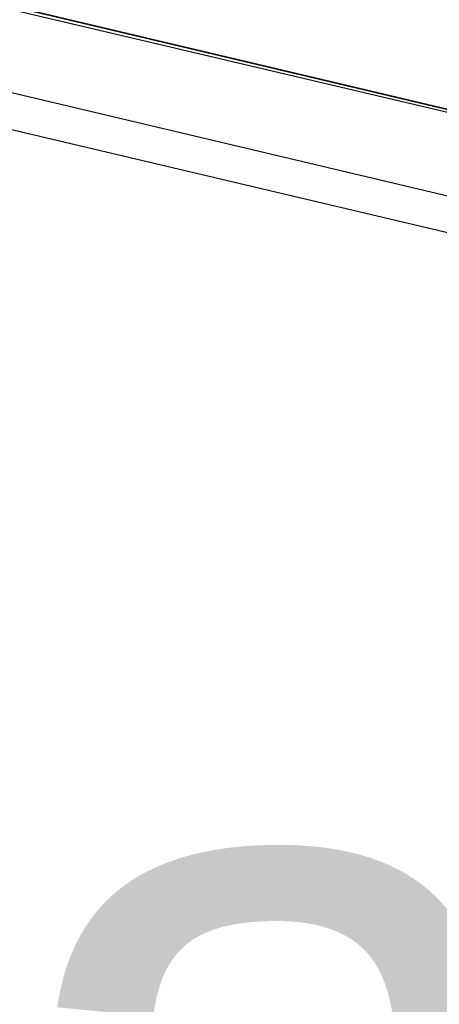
# Model space of a CAD drawing. Header units: feet. Extents: x -79 to 198, y -22 to 181.
# Tile 85 of 256: x 107.253 to 107.896, y 39.254 to 40.762. Entities that reach past the tile are written whole.
import ezdxf
from ezdxf.enums import TextEntityAlignment as Align

# ---------------------------------------------------------------- set-up
doc = ezdxf.new("R2010")
doc.units = ezdxf.units.FT
for name, color, linetype in [('A-AREA-UNIDAD', 30, 'CONTINUOUS'), ('A-LINEA', 7, 'CONTINUOUS'), ('A-MURO-CONCRETO', 8, 'CONTINUOUS'), ('A-NOMBRE-ESPACIO', 2, 'CONTINUOUS')]:
    doc.layers.add(name, color=color, linetype=linetype)

msp = doc.modelspace()

# ---------------------------------------------------------------- linework, layer by layer
at = {"layer": 'A-AREA-UNIDAD'}
msp.add_lwpolyline([(119.008, 38.0089), (105.632, 41.1556), (105.36, 41.3689), (105.52, 41.9556), (104.56, 41.9556), (97.952, 43.5556), (97.952, 44.0356), (97.792, 43.2356), (97.568, 43.0756), (90.272, 44.8), (90, 45.0133), (90.16, 45.8844), (81.44, 48), (80.88, 48), (79.84, 43.8044), (78.8, 43.8044), (75.552, 44.5689), (75.44, 44.9244), (74.528, 41.2089), (73.312, 41.2444), (67.872, 42.56), (67.808, 42.24), (65.792, 41.0844), (64.832, 41.0844)], dxfattribs=at)
at = {"layer": 'A-LINEA'}
for p, q in [((108.28, 40.4044), (80.8133, 46.8978)), ((108.2667, 40.3511), (80.8533, 46.8311))]:
    msp.add_line(p, q, dxfattribs=at)
msp.add_lwpolyline([(106.04, 44.1511), (105.3467, 41.2311), (119.16, 37.9644), (119.84, 40.8844), (106.04, 44.1511)], dxfattribs=at)
at = {"layer": 'A-MURO-CONCRETO'}
msp.add_lwpolyline([(106.8133, 40.8844), (119.84, 40.8844), (119.16, 37.9644), (106.8133, 40.8844), (106.8133, 40.8844)], dxfattribs=at)

# ---------------------------------------------------------------- texts
at = {"layer": 'A-NOMBRE-ESPACIO'}
msp.add_text('Cocina', height=1.2, dxfattribs=at).set_placement((105.6, 38.56), align=Align.CENTER)

doc.saveas('drawing.dxf')
